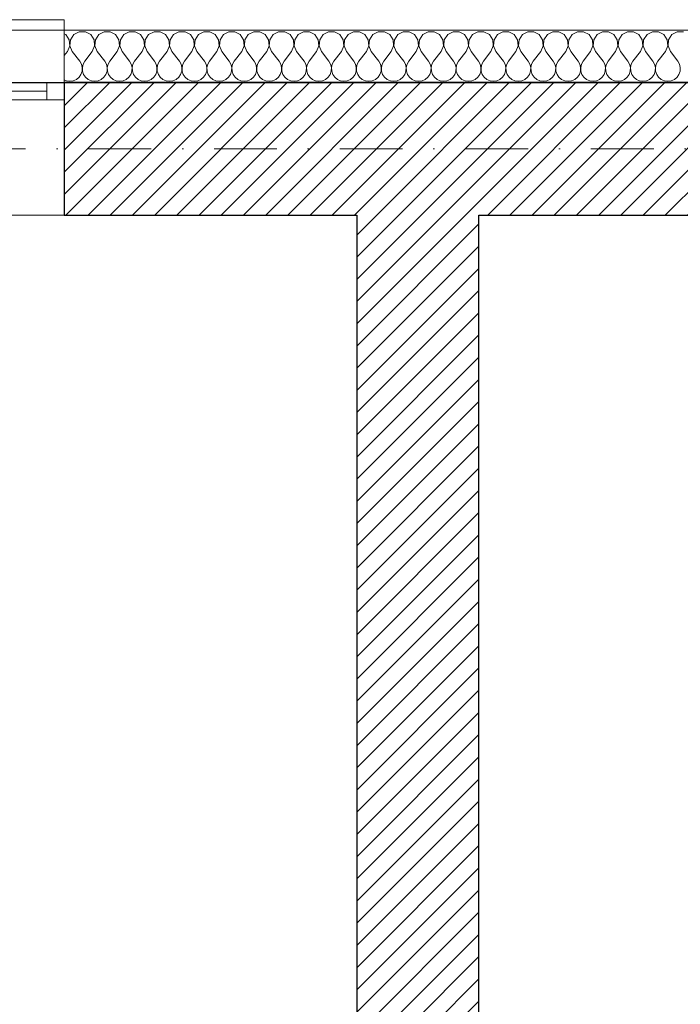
# Model space of a CAD drawing. Header units: millimetres. Extents: x 172139 to 266886, y 89525 to 138225.
# Tile 47 of 94: x 203999 to 205893, y 118883 to 121706. Entities that reach past the tile are written whole.
import ezdxf

# ---------------------------------------------------------------- set-up
doc = ezdxf.new("R2010")
doc.units = ezdxf.units.MM
doc.header["$MEASUREMENT"] = 0
doc.linetypes.add('Kropki i Kreski', pattern=[360, 180, -90, 0, -90])
for name, color, linetype in [('Konstrukcja - Siatki mod', 7, 'Continuous'), ('KR_INW', 7, 'Continuous'), ('NAPIS_SODON', 7, 'Continuous')]:
    doc.layers.add(name, color=color, linetype=linetype)
doc.layers.add('Konstrukcja - Siatki mod_Nr_pióra__48', color=7, linetype='Continuous', lineweight=15, true_color=0xa80f02)
doc.layers.add('KR_INW_Nr_pióra__102', color=7, linetype='Continuous', lineweight=5, true_color=0xcccccc)
for name, color, linetype, lineweight in [('KR_INW_Nr_pióra__101', 252, 'Continuous', 5), ('KR_INW_Nr_pióra__27', 7, 'Continuous', 25), ('KR_INW_Nr_pióra__47', 7, 'Continuous', 15), ('NAPIS_SODON_Nr_pióra__1', 7, 'Continuous', 13), ('NAPIS_SODON_Nr_pióra__121', 255, 'Continuous', 0), ('Okna ArchiCADa_Nr_pióra__1', 7, 'Continuous', 13)]:
    doc.layers.add(name, color=color, linetype=linetype, lineweight=lineweight)
pattern_1 = [(45, (0, 0), (-31.819804, 31.819804), [])]

# ---------------------------------------------------------------- blocks, each defined once
blk = doc.blocks.new('Strop_1', base_point=(179225, 121523.3))
at = {"layer": 'NAPIS_SODON_Nr_pióra__1', "linetype": 'Continuous', "flags": 128}
blk.add_lwpolyline([(179225, 121523.3), (179225.9, 107003.8), (250898.3, 107008.3), (250897.4, 121527.8)], close=True, dxfattribs=at)
blk = doc.blocks.new('Strop_2', base_point=(188316, 115154.1))
at = {"layer": 'NAPIS_SODON_Nr_pióra__121', "linetype": 'Continuous', "flags": 128}
blk.add_lwpolyline([(188316, 115154.1), (204667.3, 115154.1), (205241.5, 115154.1), (205242.2, 115154.1), (205242.2, 115394.1), (205241.5, 115154.1), (205174.5, 117823.2), (205315.4, 117824.8), (205315.4, 121145.6), (224463.2, 121145.6)], dxfattribs=at)
blk = doc.blocks.new('*X107')
at = {"layer": 'KR_INW_Nr_pióra__102', "linetype": 'Continuous'}
for p, q in [((204131.2, 121662.7), (204126.9, 121665)), ((204169.9, 121670.9), (204154.5, 121662.7)), ((204187.3, 121670.9), (204169.9, 121670.9)), ((204202.6, 121662.7), (204187.3, 121670.9)), ((204241.3, 121670.9), (204226, 121662.7)), ((204258.7, 121670.9), (204241.3, 121670.9)), ((204274, 121662.7), (204258.7, 121670.9)), ((204312.7, 121670.9), (204297.4, 121662.7)), ((204330.1, 121670.9), (204312.7, 121670.9)), ((204345.5, 121662.7), (204330.1, 121670.9)), ((204384.2, 121670.9), (204368.8, 121662.7)), ((204401.6, 121670.9), (204384.2, 121670.9)), ((204416.9, 121662.7), (204401.6, 121670.9)), ((204455.6, 121670.9), (204440.3, 121662.7)), ((204473, 121670.9), (204455.6, 121670.9)), ((204488.3, 121662.7), (204473, 121670.9)), ((204527, 121670.9), (204511.7, 121662.7)), ((204544.4, 121670.9), (204527, 121670.9)), ((204559.7, 121662.7), (204544.4, 121670.9)), ((204598.4, 121670.9), (204583.1, 121662.7)), ((204615.8, 121670.9), (204598.4, 121670.9)), ((204631.2, 121662.7), (204615.8, 121670.9)), ((204669.9, 121670.9), (204654.5, 121662.7)), ((204687.3, 121670.9), (204669.9, 121670.9)), ((204702.6, 121662.7), (204687.3, 121670.9)), ((204741.3, 121670.9), (204726, 121662.7)), ((204758.7, 121670.9), (204741.3, 121670.9)), ((204774, 121662.7), (204758.7, 121670.9)), ((204812.7, 121670.9), (204797.4, 121662.7)), ((204830.1, 121670.9), (204812.7, 121670.9)), ((204845.5, 121662.7), (204830.1, 121670.9)), ((204884.2, 121670.9), (204868.8, 121662.7)), ((204901.6, 121670.9), (204884.2, 121670.9)), ((204916.9, 121662.7), (204901.6, 121670.9)), ((204955.6, 121670.9), (204940.3, 121662.7)), ((204973, 121670.9), (204955.6, 121670.9)), ((204988.3, 121662.7), (204973, 121670.9)), ((205027, 121670.9), (205011.7, 121662.7)), ((205044.4, 121670.9), (205027, 121670.9)), ((205059.7, 121662.7), (205044.4, 121670.9)), ((205098.4, 121670.9), (205083.1, 121662.7)), ((205115.8, 121670.9), (205098.4, 121670.9)), ((205131.2, 121662.7), (205115.8, 121670.9)), ((205169.9, 121670.9), (205154.5, 121662.7)), ((205187.3, 121670.9), (205169.9, 121670.9)), ((205202.6, 121662.7), (205187.3, 121670.9)), ((205241.3, 121670.9), (205226, 121662.7)), ((205258.7, 121670.9), (205241.3, 121670.9)), ((205274, 121662.7), (205258.7, 121670.9)), ((205312.7, 121670.9), (205297.4, 121662.7)), ((205330.1, 121670.9), (205312.7, 121670.9)), ((205345.5, 121662.7), (205330.1, 121670.9)), ((205384.2, 121670.9), (205368.8, 121662.7)), ((205401.6, 121670.9), (205384.2, 121670.9)), ((205416.9, 121662.7), (205401.6, 121670.9)), ((205455.6, 121670.9), (205440.3, 121662.7)), ((205473, 121670.9), (205455.6, 121670.9)), ((205488.3, 121662.7), (205473, 121670.9)), ((205527, 121670.9), (205511.7, 121662.7)), ((205544.4, 121670.9), (205527, 121670.9)), ((205559.7, 121662.7), (205544.4, 121670.9)), ((205598.4, 121670.9), (205583.1, 121662.7)), ((205615.8, 121670.9), (205598.4, 121670.9)), ((205631.2, 121662.7), (205615.8, 121670.9)), ((205669.9, 121670.9), (205654.5, 121662.7)), ((205687.3, 121670.9), (205669.9, 121670.9)), ((205702.6, 121662.7), (205687.3, 121670.9)), ((205741.3, 121670.9), (205726, 121662.7)), ((205758.7, 121670.9), (205741.3, 121670.9)), ((205774, 121662.7), (205758.7, 121670.9)), ((205812.7, 121670.9), (205797.4, 121662.7)), ((205830.1, 121670.9), (205812.7, 121670.9)), ((205845.5, 121662.7), (205830.1, 121670.9)), ((205884.2, 121670.9), (205868.8, 121662.7)), ((205901.6, 121670.9), (205884.2, 121670.9)), ((204140.8, 121648.2), (204131.2, 121662.7)), ((204142.4, 121630.9), (204140.8, 121648.2)), ((204144.9, 121648.2), (204143.3, 121630.9)), ((204154.5, 121662.7), (204144.9, 121648.2)), ((204212.2, 121648.2), (204202.6, 121662.7)), ((204213.9, 121630.9), (204212.2, 121648.2)), ((204216.3, 121648.2), (204214.7, 121630.9)), ((204226, 121662.7), (204216.3, 121648.2)), ((204283.7, 121648.2), (204274, 121662.7)), ((204285.3, 121630.9), (204283.7, 121648.2)), ((204287.8, 121648.2), (204286.1, 121630.9)), ((204297.4, 121662.7), (204287.8, 121648.2)), ((204355.1, 121648.2), (204345.5, 121662.7)), ((204356.7, 121630.9), (204355.1, 121648.2)), ((204359.2, 121648.2), (204357.6, 121630.9)), ((204368.8, 121662.7), (204359.2, 121648.2)), ((204426.5, 121648.2), (204416.9, 121662.7)), ((204428.2, 121630.9), (204426.5, 121648.2)), ((204430.6, 121648.2), (204429, 121630.9)), ((204440.3, 121662.7), (204430.6, 121648.2)), ((204497.9, 121648.2), (204488.3, 121662.7)), ((204499.6, 121630.9), (204497.9, 121648.2)), ((204502.1, 121648.2), (204500.4, 121630.9)), ((204511.7, 121662.7), (204502.1, 121648.2)), ((204569.4, 121648.2), (204559.7, 121662.7)), ((204571, 121630.9), (204569.4, 121648.2)), ((204573.5, 121648.2), (204571.8, 121630.9)), ((204583.1, 121662.7), (204573.5, 121648.2)), ((204640.8, 121648.2), (204631.2, 121662.7)), ((204642.4, 121630.9), (204640.8, 121648.2)), ((204644.9, 121648.2), (204643.3, 121630.9)), ((204654.5, 121662.7), (204644.9, 121648.2)), ((204712.2, 121648.2), (204702.6, 121662.7)), ((204713.9, 121630.9), (204712.2, 121648.2)), ((204716.3, 121648.2), (204714.7, 121630.9)), ((204726, 121662.7), (204716.3, 121648.2)), ((204783.7, 121648.2), (204774, 121662.7)), ((204785.3, 121630.9), (204783.7, 121648.2)), ((204787.8, 121648.2), (204786.1, 121630.9)), ((204797.4, 121662.7), (204787.8, 121648.2)), ((204855.1, 121648.2), (204845.5, 121662.7)), ((204856.7, 121630.9), (204855.1, 121648.2)), ((204859.2, 121648.2), (204857.6, 121630.9)), ((204868.8, 121662.7), (204859.2, 121648.2)), ((204926.5, 121648.2), (204916.9, 121662.7)), ((204928.2, 121630.9), (204926.5, 121648.2)), ((204930.6, 121648.2), (204929, 121630.9)), ((204940.3, 121662.7), (204930.6, 121648.2)), ((204997.9, 121648.2), (204988.3, 121662.7)), ((204999.6, 121630.9), (204997.9, 121648.2)), ((205002.1, 121648.2), (205000.4, 121630.9)), ((205011.7, 121662.7), (205002.1, 121648.2)), ((205069.4, 121648.2), (205059.7, 121662.7)), ((205071, 121630.9), (205069.4, 121648.2)), ((205073.5, 121648.2), (205071.8, 121630.9)), ((205083.1, 121662.7), (205073.5, 121648.2)), ((205140.8, 121648.2), (205131.2, 121662.7)), ((205142.4, 121630.9), (205140.8, 121648.2)), ((205144.9, 121648.2), (205143.3, 121630.9)), ((205154.5, 121662.7), (205144.9, 121648.2)), ((205212.2, 121648.2), (205202.6, 121662.7)), ((205213.9, 121630.9), (205212.2, 121648.2)), ((205216.3, 121648.2), (205214.7, 121630.9)), ((205226, 121662.7), (205216.3, 121648.2)), ((205283.7, 121648.2), (205274, 121662.7)), ((205285.3, 121630.9), (205283.7, 121648.2)), ((205287.8, 121648.2), (205286.1, 121630.9)), ((205297.4, 121662.7), (205287.8, 121648.2)), ((205355.1, 121648.2), (205345.5, 121662.7)), ((205356.7, 121630.9), (205355.1, 121648.2)), ((205359.2, 121648.2), (205357.6, 121630.9)), ((205368.8, 121662.7), (205359.2, 121648.2)), ((205426.5, 121648.2), (205416.9, 121662.7)), ((205428.2, 121630.9), (205426.5, 121648.2)), ((205430.6, 121648.2), (205429, 121630.9)), ((205440.3, 121662.7), (205430.6, 121648.2)), ((205497.9, 121648.2), (205488.3, 121662.7)), ((205499.6, 121630.9), (205497.9, 121648.2)), ((205502.1, 121648.2), (205500.4, 121630.9)), ((205511.7, 121662.7), (205502.1, 121648.2)), ((205569.4, 121648.2), (205559.7, 121662.7)), ((205571, 121630.9), (205569.4, 121648.2)), ((205573.5, 121648.2), (205571.8, 121630.9)), ((205583.1, 121662.7), (205573.5, 121648.2)), ((205640.8, 121648.2), (205631.2, 121662.7)), ((205642.4, 121630.9), (205640.8, 121648.2)), ((205644.9, 121648.2), (205643.3, 121630.9)), ((205654.5, 121662.7), (205644.9, 121648.2)), ((205712.2, 121648.2), (205702.6, 121662.7)), ((205713.9, 121630.9), (205712.2, 121648.2)), ((205716.3, 121648.2), (205714.7, 121630.9)), ((205726, 121662.7), (205716.3, 121648.2)), ((205783.7, 121648.2), (205774, 121662.7)), ((205785.3, 121630.9), (205783.7, 121648.2)), ((205787.8, 121648.2), (205786.1, 121630.9)), ((205797.4, 121662.7), (205787.8, 121648.2)), ((205855.1, 121648.2), (205845.5, 121662.7)), ((205856.7, 121630.9), (205855.1, 121648.2)), ((205859.2, 121648.2), (205857.6, 121630.9)), ((205868.8, 121662.7), (205859.2, 121648.2)), ((204135.7, 121614.9), (204126.9, 121603.2)), ((204135.7, 121614.9), (204142.4, 121630.9)), ((204143.3, 121630.9), (204150, 121614.9)), ((204150, 121614.9), (204171.4, 121586.3)), ((204207.1, 121614.9), (204185.7, 121586.3)), ((204207.1, 121614.9), (204213.9, 121630.9)), ((204214.7, 121630.9), (204221.4, 121614.9)), ((204221.4, 121614.9), (204242.9, 121586.3)), ((204278.6, 121614.9), (204257.1, 121586.3)), ((204278.6, 121614.9), (204285.3, 121630.9)), ((204286.1, 121630.9), (204292.9, 121614.9)), ((204292.9, 121614.9), (204314.3, 121586.3)), ((204350, 121614.9), (204328.6, 121586.3)), ((204350, 121614.9), (204356.7, 121630.9)), ((204357.6, 121630.9), (204364.3, 121614.9)), ((204364.3, 121614.9), (204385.7, 121586.3)), ((204421.4, 121614.9), (204400, 121586.3)), ((204421.4, 121614.9), (204428.2, 121630.9)), ((204429, 121630.9), (204435.7, 121614.9)), ((204435.7, 121614.9), (204457.1, 121586.3)), ((204492.9, 121614.9), (204471.4, 121586.3)), ((204492.9, 121614.9), (204499.6, 121630.9)), ((204500.4, 121630.9), (204507.1, 121614.9)), ((204507.1, 121614.9), (204528.6, 121586.3)), ((204564.3, 121614.9), (204542.9, 121586.3)), ((204564.3, 121614.9), (204571, 121630.9)), ((204571.8, 121630.9), (204578.6, 121614.9)), ((204578.6, 121614.9), (204600, 121586.3)), ((204635.7, 121614.9), (204614.3, 121586.3)), ((204635.7, 121614.9), (204642.4, 121630.9)), ((204643.3, 121630.9), (204650, 121614.9)), ((204650, 121614.9), (204671.4, 121586.3)), ((204707.1, 121614.9), (204685.7, 121586.3)), ((204707.1, 121614.9), (204713.9, 121630.9)), ((204714.7, 121630.9), (204721.4, 121614.9)), ((204721.4, 121614.9), (204742.9, 121586.3)), ((204778.6, 121614.9), (204757.1, 121586.3)), ((204778.6, 121614.9), (204785.3, 121630.9)), ((204786.1, 121630.9), (204792.9, 121614.9)), ((204792.9, 121614.9), (204814.3, 121586.3)), ((204850, 121614.9), (204828.6, 121586.3)), ((204850, 121614.9), (204856.7, 121630.9)), ((204857.6, 121630.9), (204864.3, 121614.9)), ((204864.3, 121614.9), (204885.7, 121586.3)), ((204921.4, 121614.9), (204900, 121586.3)), ((204921.4, 121614.9), (204928.2, 121630.9)), ((204929, 121630.9), (204935.7, 121614.9)), ((204935.7, 121614.9), (204957.1, 121586.3)), ((204992.9, 121614.9), (204971.4, 121586.3)), ((204992.9, 121614.9), (204999.6, 121630.9)), ((205000.4, 121630.9), (205007.1, 121614.9)), ((205007.1, 121614.9), (205028.6, 121586.3)), ((205064.3, 121614.9), (205042.9, 121586.3)), ((205064.3, 121614.9), (205071, 121630.9)), ((205071.8, 121630.9), (205078.6, 121614.9)), ((205078.6, 121614.9), (205100, 121586.3)), ((205135.7, 121614.9), (205114.3, 121586.3)), ((205135.7, 121614.9), (205142.4, 121630.9)), ((205143.3, 121630.9), (205150, 121614.9)), ((205150, 121614.9), (205171.4, 121586.3)), ((205207.1, 121614.9), (205185.7, 121586.3)), ((205207.1, 121614.9), (205213.9, 121630.9)), ((205214.7, 121630.9), (205221.4, 121614.9)), ((205221.4, 121614.9), (205242.9, 121586.3)), ((205278.6, 121614.9), (205257.1, 121586.3)), ((205278.6, 121614.9), (205285.3, 121630.9)), ((205286.1, 121630.9), (205292.9, 121614.9)), ((205292.9, 121614.9), (205314.3, 121586.3)), ((205350, 121614.9), (205328.6, 121586.3)), ((205350, 121614.9), (205356.7, 121630.9)), ((205357.6, 121630.9), (205364.3, 121614.9)), ((205364.3, 121614.9), (205385.7, 121586.3)), ((205421.4, 121614.9), (205400, 121586.3)), ((205421.4, 121614.9), (205428.2, 121630.9)), ((205429, 121630.9), (205435.7, 121614.9)), ((205435.7, 121614.9), (205457.1, 121586.3)), ((205492.9, 121614.9), (205471.4, 121586.3)), ((205492.9, 121614.9), (205499.6, 121630.9)), ((205500.4, 121630.9), (205507.1, 121614.9)), ((205507.1, 121614.9), (205528.6, 121586.3)), ((205564.3, 121614.9), (205542.9, 121586.3)), ((205564.3, 121614.9), (205571, 121630.9)), ((205571.8, 121630.9), (205578.6, 121614.9)), ((205578.6, 121614.9), (205600, 121586.3)), ((205635.7, 121614.9), (205614.3, 121586.3)), ((205635.7, 121614.9), (205642.4, 121630.9)), ((205643.3, 121630.9), (205650, 121614.9)), ((205650, 121614.9), (205671.4, 121586.3)), ((205707.1, 121614.9), (205685.7, 121586.3)), ((205707.1, 121614.9), (205713.9, 121630.9)), ((205714.7, 121630.9), (205721.4, 121614.9)), ((205721.4, 121614.9), (205742.9, 121586.3)), ((205778.6, 121614.9), (205757.1, 121586.3)), ((205778.6, 121614.9), (205785.3, 121630.9)), ((205786.1, 121630.9), (205792.9, 121614.9)), ((205792.9, 121614.9), (205814.3, 121586.3)), ((205850, 121614.9), (205828.6, 121586.3)), ((205850, 121614.9), (205856.7, 121630.9)), ((205857.6, 121630.9), (205864.3, 121614.9)), ((205864.3, 121614.9), (205885.7, 121586.3)), ((204176.2, 121577.7), (204171.4, 121586.3)), ((204185.7, 121586.3), (204180.9, 121577.7)), ((204247.6, 121577.7), (204242.9, 121586.3)), ((204257.1, 121586.3), (204252.4, 121577.7)), ((204319.1, 121577.7), (204314.3, 121586.3)), ((204328.6, 121586.3), (204323.8, 121577.7)), ((204390.5, 121577.7), (204385.7, 121586.3)), ((204400, 121586.3), (204395.2, 121577.7)), ((204461.9, 121577.7), (204457.1, 121586.3)), ((204471.4, 121586.3), (204466.7, 121577.7)), ((204533.3, 121577.7), (204528.6, 121586.3)), ((204542.9, 121586.3), (204538.1, 121577.7)), ((204604.8, 121577.7), (204600, 121586.3)), ((204614.3, 121586.3), (204609.5, 121577.7)), ((204676.2, 121577.7), (204671.4, 121586.3)), ((204685.7, 121586.3), (204680.9, 121577.7)), ((204747.6, 121577.7), (204742.9, 121586.3)), ((204757.1, 121586.3), (204752.4, 121577.7)), ((204819.1, 121577.7), (204814.3, 121586.3)), ((204828.6, 121586.3), (204823.8, 121577.7)), ((204890.5, 121577.7), (204885.7, 121586.3)), ((204900, 121586.3), (204895.2, 121577.7)), ((204961.9, 121577.7), (204957.1, 121586.3)), ((204971.4, 121586.3), (204966.7, 121577.7)), ((205033.3, 121577.7), (205028.6, 121586.3)), ((205042.9, 121586.3), (205038.1, 121577.7)), ((205104.8, 121577.7), (205100, 121586.3)), ((205114.3, 121586.3), (205109.5, 121577.7)), ((205176.2, 121577.7), (205171.4, 121586.3)), ((205185.7, 121586.3), (205180.9, 121577.7)), ((205247.6, 121577.7), (205242.9, 121586.3)), ((205257.1, 121586.3), (205252.4, 121577.7)), ((205319.1, 121577.7), (205314.3, 121586.3)), ((205328.6, 121586.3), (205323.8, 121577.7)), ((205390.5, 121577.7), (205385.7, 121586.3)), ((205400, 121586.3), (205395.2, 121577.7)), ((205461.9, 121577.7), (205457.1, 121586.3)), ((205471.4, 121586.3), (205466.7, 121577.7)), ((205533.3, 121577.7), (205528.6, 121586.3)), ((205542.9, 121586.3), (205538.1, 121577.7)), ((205604.8, 121577.7), (205600, 121586.3)), ((205614.3, 121586.3), (205609.5, 121577.7)), ((205676.2, 121577.7), (205671.4, 121586.3)), ((205685.7, 121586.3), (205680.9, 121577.7)), ((205747.6, 121577.7), (205742.9, 121586.3)), ((205757.1, 121586.3), (205752.4, 121577.7)), ((205819.1, 121577.7), (205814.3, 121586.3)), ((205828.6, 121586.3), (205823.8, 121577.7)), ((205890.5, 121577.7), (205885.7, 121586.3)), ((204174.8, 121548.9), (204177.9, 121558.2)), ((204178.4, 121568.1), (204176.2, 121577.7)), ((204177.9, 121558.2), (204178.4, 121568.1)), ((204180.9, 121577.7), (204178.7, 121568.1)), ((204178.7, 121568.1), (204179.2, 121558.2)), ((204179.2, 121558.2), (204182.3, 121548.9)), ((204246.2, 121548.9), (204249.4, 121558.2)), ((204249.9, 121568.1), (204247.6, 121577.7)), ((204249.4, 121558.2), (204249.9, 121568.1)), ((204252.4, 121577.7), (204250.1, 121568.1)), ((204250.1, 121568.1), (204250.6, 121558.2)), ((204250.6, 121558.2), (204253.8, 121548.9)), ((204317.7, 121548.9), (204320.8, 121558.2)), ((204321.3, 121568.1), (204319.1, 121577.7)), ((204320.8, 121558.2), (204321.3, 121568.1)), ((204323.8, 121577.7), (204321.6, 121568.1)), ((204321.6, 121568.1), (204322.1, 121558.2)), ((204322.1, 121558.2), (204325.2, 121548.9)), ((204389.1, 121548.9), (204392.2, 121558.2)), ((204392.7, 121568.1), (204390.5, 121577.7)), ((204392.2, 121558.2), (204392.7, 121568.1)), ((204395.2, 121577.7), (204393, 121568.1)), ((204393, 121568.1), (204393.5, 121558.2)), ((204393.5, 121558.2), (204396.6, 121548.9)), ((204460.5, 121548.9), (204463.7, 121558.2)), ((204464.1, 121568.1), (204461.9, 121577.7)), ((204463.7, 121558.2), (204464.1, 121568.1)), ((204466.7, 121577.7), (204464.4, 121568.1)), ((204464.4, 121568.1), (204464.9, 121558.2)), ((204464.9, 121558.2), (204468.1, 121548.9)), ((204531.9, 121548.9), (204535.1, 121558.2)), ((204535.6, 121568.1), (204533.3, 121577.7)), ((204535.1, 121558.2), (204535.6, 121568.1)), ((204538.1, 121577.7), (204535.9, 121568.1)), ((204535.9, 121568.1), (204536.3, 121558.2)), ((204536.3, 121558.2), (204539.5, 121548.9)), ((204603.4, 121548.9), (204606.5, 121558.2)), ((204607, 121568.1), (204604.8, 121577.7)), ((204606.5, 121558.2), (204607, 121568.1)), ((204609.5, 121577.7), (204607.3, 121568.1)), ((204607.3, 121568.1), (204607.8, 121558.2)), ((204607.8, 121558.2), (204610.9, 121548.9)), ((204674.8, 121548.9), (204677.9, 121558.2)), ((204678.4, 121568.1), (204676.2, 121577.7)), ((204677.9, 121558.2), (204678.4, 121568.1)), ((204680.9, 121577.7), (204678.7, 121568.1)), ((204678.7, 121568.1), (204679.2, 121558.2)), ((204679.2, 121558.2), (204682.3, 121548.9)), ((204746.2, 121548.9), (204749.4, 121558.2)), ((204749.9, 121568.1), (204747.6, 121577.7)), ((204749.4, 121558.2), (204749.9, 121568.1)), ((204752.4, 121577.7), (204750.1, 121568.1)), ((204750.1, 121568.1), (204750.6, 121558.2)), ((204750.6, 121558.2), (204753.8, 121548.9)), ((204817.7, 121548.9), (204820.8, 121558.2)), ((204821.3, 121568.1), (204819.1, 121577.7)), ((204820.8, 121558.2), (204821.3, 121568.1)), ((204823.8, 121577.7), (204821.6, 121568.1)), ((204821.6, 121568.1), (204822.1, 121558.2)), ((204822.1, 121558.2), (204825.2, 121548.9)), ((204889.1, 121548.9), (204892.2, 121558.2)), ((204892.7, 121568.1), (204890.5, 121577.7)), ((204892.2, 121558.2), (204892.7, 121568.1)), ((204895.2, 121577.7), (204893, 121568.1)), ((204893, 121568.1), (204893.5, 121558.2)), ((204893.5, 121558.2), (204896.6, 121548.9)), ((204960.5, 121548.9), (204963.7, 121558.2)), ((204964.1, 121568.1), (204961.9, 121577.7)), ((204963.7, 121558.2), (204964.1, 121568.1)), ((204966.7, 121577.7), (204964.4, 121568.1)), ((204964.4, 121568.1), (204964.9, 121558.2)), ((204964.9, 121558.2), (204968.1, 121548.9)), ((205031.9, 121548.9), (205035.1, 121558.2)), ((205035.6, 121568.1), (205033.3, 121577.7)), ((205035.1, 121558.2), (205035.6, 121568.1)), ((205038.1, 121577.7), (205035.9, 121568.1)), ((205035.9, 121568.1), (205036.3, 121558.2)), ((205036.3, 121558.2), (205039.5, 121548.9)), ((205103.4, 121548.9), (205106.5, 121558.2)), ((205107, 121568.1), (205104.8, 121577.7)), ((205106.5, 121558.2), (205107, 121568.1)), ((205109.5, 121577.7), (205107.3, 121568.1)), ((205107.3, 121568.1), (205107.8, 121558.2)), ((205107.8, 121558.2), (205110.9, 121548.9)), ((205174.8, 121548.9), (205177.9, 121558.2)), ((205178.4, 121568.1), (205176.2, 121577.7)), ((205177.9, 121558.2), (205178.4, 121568.1)), ((205180.9, 121577.7), (205178.7, 121568.1)), ((205178.7, 121568.1), (205179.2, 121558.2)), ((205179.2, 121558.2), (205182.3, 121548.9)), ((205246.2, 121548.9), (205249.4, 121558.2)), ((205249.9, 121568.1), (205247.6, 121577.7)), ((205249.4, 121558.2), (205249.9, 121568.1)), ((205252.4, 121577.7), (205250.1, 121568.1)), ((205250.1, 121568.1), (205250.6, 121558.2)), ((205250.6, 121558.2), (205253.8, 121548.9)), ((205317.7, 121548.9), (205320.8, 121558.2)), ((205321.3, 121568.1), (205319.1, 121577.7)), ((205320.8, 121558.2), (205321.3, 121568.1)), ((205323.8, 121577.7), (205321.6, 121568.1)), ((205321.6, 121568.1), (205322.1, 121558.2)), ((205322.1, 121558.2), (205325.2, 121548.9)), ((205389.1, 121548.9), (205392.2, 121558.2)), ((205392.7, 121568.1), (205390.5, 121577.7)), ((205392.2, 121558.2), (205392.7, 121568.1)), ((205395.2, 121577.7), (205393, 121568.1)), ((205393, 121568.1), (205393.5, 121558.2)), ((205393.5, 121558.2), (205396.6, 121548.9)), ((205460.5, 121548.9), (205463.7, 121558.2)), ((205464.1, 121568.1), (205461.9, 121577.7)), ((205463.7, 121558.2), (205464.1, 121568.1)), ((205466.7, 121577.7), (205464.4, 121568.1)), ((205464.4, 121568.1), (205464.9, 121558.2)), ((205464.9, 121558.2), (205468.1, 121548.9)), ((205531.9, 121548.9), (205535.1, 121558.2)), ((205535.6, 121568.1), (205533.3, 121577.7)), ((205535.1, 121558.2), (205535.6, 121568.1)), ((205538.1, 121577.7), (205535.9, 121568.1)), ((205535.9, 121568.1), (205536.3, 121558.2)), ((205536.3, 121558.2), (205539.5, 121548.9)), ((205603.4, 121548.9), (205606.5, 121558.2)), ((205607, 121568.1), (205604.8, 121577.7)), ((205606.5, 121558.2), (205607, 121568.1)), ((205609.5, 121577.7), (205607.3, 121568.1)), ((205607.3, 121568.1), (205607.8, 121558.2)), ((205607.8, 121558.2), (205610.9, 121548.9)), ((205674.8, 121548.9), (205677.9, 121558.2)), ((205678.4, 121568.1), (205676.2, 121577.7)), ((205677.9, 121558.2), (205678.4, 121568.1)), ((205680.9, 121577.7), (205678.7, 121568.1)), ((205678.7, 121568.1), (205679.2, 121558.2)), ((205679.2, 121558.2), (205682.3, 121548.9)), ((205746.2, 121548.9), (205749.4, 121558.2)), ((205749.9, 121568.1), (205747.6, 121577.7)), ((205749.4, 121558.2), (205749.9, 121568.1)), ((205752.4, 121577.7), (205750.1, 121568.1)), ((205750.1, 121568.1), (205750.6, 121558.2)), ((205750.6, 121558.2), (205753.8, 121548.9)), ((205817.7, 121548.9), (205820.8, 121558.2)), ((205821.3, 121568.1), (205819.1, 121577.7)), ((205820.8, 121558.2), (205821.3, 121568.1)), ((205823.8, 121577.7), (205821.6, 121568.1)), ((205821.6, 121568.1), (205822.1, 121558.2)), ((205822.1, 121558.2), (205825.2, 121548.9)), ((205889.1, 121548.9), (205892.2, 121558.2)), ((205892.7, 121568.1), (205890.5, 121577.7)), ((205892.2, 121558.2), (205892.7, 121568.1)), ((204126.9, 121533.2), (204133.1, 121530.5)), ((204133.1, 121530.5), (204142.9, 121529.2)), ((204142.9, 121529.2), (204152.6, 121530.5)), ((204152.6, 121530.5), (204161.6, 121534.5)), ((204161.6, 121534.5), (204169.2, 121540.8)), ((204169.2, 121540.8), (204174.8, 121548.9)), ((204182.3, 121548.9), (204187.9, 121540.8)), ((204187.9, 121540.8), (204195.5, 121534.5)), ((204195.5, 121534.5), (204204.5, 121530.5)), ((204204.5, 121530.5), (204214.3, 121529.2)), ((204214.3, 121529.2), (204224, 121530.5)), ((204224, 121530.5), (204233.1, 121534.5)), ((204233.1, 121534.5), (204240.6, 121540.8)), ((204240.6, 121540.8), (204246.2, 121548.9)), ((204253.8, 121548.9), (204259.4, 121540.8)), ((204259.4, 121540.8), (204266.9, 121534.5)), ((204266.9, 121534.5), (204276, 121530.5)), ((204276, 121530.5), (204285.7, 121529.2)), ((204285.7, 121529.2), (204295.5, 121530.5)), ((204295.5, 121530.5), (204304.5, 121534.5)), ((204304.5, 121534.5), (204312.1, 121540.8)), ((204312.1, 121540.8), (204317.7, 121548.9)), ((204325.2, 121548.9), (204330.8, 121540.8)), ((204330.8, 121540.8), (204338.4, 121534.5)), ((204338.4, 121534.5), (204347.4, 121530.5)), ((204347.4, 121530.5), (204357.1, 121529.2)), ((204357.1, 121529.2), (204366.9, 121530.5)), ((204366.9, 121530.5), (204375.9, 121534.5)), ((204375.9, 121534.5), (204383.5, 121540.8)), ((204383.5, 121540.8), (204389.1, 121548.9)), ((204396.6, 121548.9), (204402.2, 121540.8)), ((204402.2, 121540.8), (204409.8, 121534.5)), ((204409.8, 121534.5), (204418.8, 121530.5)), ((204418.8, 121530.5), (204428.6, 121529.2)), ((204428.6, 121529.2), (204438.3, 121530.5)), ((204438.3, 121530.5), (204447.3, 121534.5)), ((204447.3, 121534.5), (204454.9, 121540.8)), ((204454.9, 121540.8), (204460.5, 121548.9)), ((204468.1, 121548.9), (204473.6, 121540.8)), ((204473.6, 121540.8), (204481.2, 121534.5)), ((204481.2, 121534.5), (204490.2, 121530.5)), ((204490.2, 121530.5), (204500, 121529.2)), ((204500, 121529.2), (204509.8, 121530.5)), ((204509.8, 121530.5), (204518.8, 121534.5)), ((204518.8, 121534.5), (204526.4, 121540.8)), ((204526.4, 121540.8), (204531.9, 121548.9)), ((204539.5, 121548.9), (204545.1, 121540.8)), ((204545.1, 121540.8), (204552.7, 121534.5)), ((204552.7, 121534.5), (204561.7, 121530.5)), ((204561.7, 121530.5), (204571.4, 121529.2)), ((204571.4, 121529.2), (204581.2, 121530.5)), ((204581.2, 121530.5), (204590.2, 121534.5)), ((204590.2, 121534.5), (204597.8, 121540.8)), ((204597.8, 121540.8), (204603.4, 121548.9)), ((204610.9, 121548.9), (204616.5, 121540.8)), ((204616.5, 121540.8), (204624.1, 121534.5)), ((204624.1, 121534.5), (204633.1, 121530.5)), ((204633.1, 121530.5), (204642.9, 121529.2)), ((204642.9, 121529.2), (204652.6, 121530.5)), ((204652.6, 121530.5), (204661.6, 121534.5)), ((204661.6, 121534.5), (204669.2, 121540.8)), ((204669.2, 121540.8), (204674.8, 121548.9)), ((204682.3, 121548.9), (204687.9, 121540.8)), ((204687.9, 121540.8), (204695.5, 121534.5)), ((204695.5, 121534.5), (204704.5, 121530.5)), ((204704.5, 121530.5), (204714.3, 121529.2)), ((204714.3, 121529.2), (204724, 121530.5)), ((204724, 121530.5), (204733.1, 121534.5)), ((204733.1, 121534.5), (204740.6, 121540.8)), ((204740.6, 121540.8), (204746.2, 121548.9)), ((204753.8, 121548.9), (204759.4, 121540.8)), ((204759.4, 121540.8), (204766.9, 121534.5)), ((204766.9, 121534.5), (204776, 121530.5)), ((204776, 121530.5), (204785.7, 121529.2)), ((204785.7, 121529.2), (204795.5, 121530.5)), ((204795.5, 121530.5), (204804.5, 121534.5)), ((204804.5, 121534.5), (204812.1, 121540.8)), ((204812.1, 121540.8), (204817.7, 121548.9)), ((204825.2, 121548.9), (204830.8, 121540.8)), ((204830.8, 121540.8), (204838.4, 121534.5)), ((204838.4, 121534.5), (204847.4, 121530.5)), ((204847.4, 121530.5), (204857.1, 121529.2)), ((204857.1, 121529.2), (204866.9, 121530.5)), ((204866.9, 121530.5), (204875.9, 121534.5)), ((204875.9, 121534.5), (204883.5, 121540.8)), ((204883.5, 121540.8), (204889.1, 121548.9)), ((204896.6, 121548.9), (204902.2, 121540.8)), ((204902.2, 121540.8), (204909.8, 121534.5)), ((204909.8, 121534.5), (204918.8, 121530.5)), ((204918.8, 121530.5), (204928.6, 121529.2)), ((204928.6, 121529.2), (204938.3, 121530.5)), ((204938.3, 121530.5), (204947.3, 121534.5)), ((204947.3, 121534.5), (204954.9, 121540.8)), ((204954.9, 121540.8), (204960.5, 121548.9)), ((204968.1, 121548.9), (204973.6, 121540.8)), ((204973.6, 121540.8), (204981.2, 121534.5)), ((204981.2, 121534.5), (204990.2, 121530.5)), ((204990.2, 121530.5), (205000, 121529.2)), ((205000, 121529.2), (205009.8, 121530.5)), ((205009.8, 121530.5), (205018.8, 121534.5)), ((205018.8, 121534.5), (205026.4, 121540.8)), ((205026.4, 121540.8), (205031.9, 121548.9)), ((205039.5, 121548.9), (205045.1, 121540.8)), ((205045.1, 121540.8), (205052.7, 121534.5)), ((205052.7, 121534.5), (205061.7, 121530.5)), ((205061.7, 121530.5), (205071.4, 121529.2)), ((205071.4, 121529.2), (205081.2, 121530.5)), ((205081.2, 121530.5), (205090.2, 121534.5)), ((205090.2, 121534.5), (205097.8, 121540.8)), ((205097.8, 121540.8), (205103.4, 121548.9)), ((205110.9, 121548.9), (205116.5, 121540.8)), ((205116.5, 121540.8), (205124.1, 121534.5)), ((205124.1, 121534.5), (205133.1, 121530.5)), ((205133.1, 121530.5), (205142.9, 121529.2)), ((205142.9, 121529.2), (205152.6, 121530.5)), ((205152.6, 121530.5), (205161.6, 121534.5)), ((205161.6, 121534.5), (205169.2, 121540.8)), ((205169.2, 121540.8), (205174.8, 121548.9)), ((205182.3, 121548.9), (205187.9, 121540.8)), ((205187.9, 121540.8), (205195.5, 121534.5)), ((205195.5, 121534.5), (205204.5, 121530.5)), ((205204.5, 121530.5), (205214.3, 121529.2)), ((205214.3, 121529.2), (205224, 121530.5)), ((205224, 121530.5), (205233.1, 121534.5)), ((205233.1, 121534.5), (205240.6, 121540.8)), ((205240.6, 121540.8), (205246.2, 121548.9)), ((205253.8, 121548.9), (205259.4, 121540.8)), ((205259.4, 121540.8), (205266.9, 121534.5)), ((205266.9, 121534.5), (205276, 121530.5)), ((205276, 121530.5), (205285.7, 121529.2)), ((205285.7, 121529.2), (205295.5, 121530.5)), ((205295.5, 121530.5), (205304.5, 121534.5)), ((205304.5, 121534.5), (205312.1, 121540.8)), ((205312.1, 121540.8), (205317.7, 121548.9)), ((205325.2, 121548.9), (205330.8, 121540.8)), ((205330.8, 121540.8), (205338.4, 121534.5)), ((205338.4, 121534.5), (205347.4, 121530.5)), ((205347.4, 121530.5), (205357.1, 121529.2)), ((205357.1, 121529.2), (205366.9, 121530.5)), ((205366.9, 121530.5), (205375.9, 121534.5)), ((205375.9, 121534.5), (205383.5, 121540.8)), ((205383.5, 121540.8), (205389.1, 121548.9)), ((205396.6, 121548.9), (205402.2, 121540.8)), ((205402.2, 121540.8), (205409.8, 121534.5)), ((205409.8, 121534.5), (205418.8, 121530.5)), ((205418.8, 121530.5), (205428.6, 121529.2)), ((205428.6, 121529.2), (205438.3, 121530.5)), ((205438.3, 121530.5), (205447.3, 121534.5)), ((205447.3, 121534.5), (205454.9, 121540.8)), ((205454.9, 121540.8), (205460.5, 121548.9)), ((205468.1, 121548.9), (205473.6, 121540.8)), ((205473.6, 121540.8), (205481.2, 121534.5)), ((205481.2, 121534.5), (205490.2, 121530.5)), ((205490.2, 121530.5), (205500, 121529.2)), ((205500, 121529.2), (205509.8, 121530.5)), ((205509.8, 121530.5), (205518.8, 121534.5)), ((205518.8, 121534.5), (205526.4, 121540.8)), ((205526.4, 121540.8), (205531.9, 121548.9)), ((205539.5, 121548.9), (205545.1, 121540.8)), ((205545.1, 121540.8), (205552.7, 121534.5)), ((205552.7, 121534.5), (205561.7, 121530.5)), ((205561.7, 121530.5), (205571.4, 121529.2)), ((205571.4, 121529.2), (205581.2, 121530.5)), ((205581.2, 121530.5), (205590.2, 121534.5)), ((205590.2, 121534.5), (205597.8, 121540.8)), ((205597.8, 121540.8), (205603.4, 121548.9)), ((205610.9, 121548.9), (205616.5, 121540.8)), ((205616.5, 121540.8), (205624.1, 121534.5)), ((205624.1, 121534.5), (205633.1, 121530.5)), ((205633.1, 121530.5), (205642.9, 121529.2)), ((205642.9, 121529.2), (205652.6, 121530.5)), ((205652.6, 121530.5), (205661.6, 121534.5)), ((205661.6, 121534.5), (205669.2, 121540.8)), ((205669.2, 121540.8), (205674.8, 121548.9)), ((205682.3, 121548.9), (205687.9, 121540.8)), ((205687.9, 121540.8), (205695.5, 121534.5)), ((205695.5, 121534.5), (205704.5, 121530.5)), ((205704.5, 121530.5), (205714.3, 121529.2)), ((205714.3, 121529.2), (205724, 121530.5)), ((205724, 121530.5), (205733.1, 121534.5)), ((205733.1, 121534.5), (205740.6, 121540.8)), ((205740.6, 121540.8), (205746.2, 121548.9)), ((205753.8, 121548.9), (205759.4, 121540.8)), ((205759.4, 121540.8), (205766.9, 121534.5)), ((205766.9, 121534.5), (205776, 121530.5)), ((205776, 121530.5), (205785.7, 121529.2)), ((205785.7, 121529.2), (205795.5, 121530.5)), ((205795.5, 121530.5), (205804.5, 121534.5)), ((205804.5, 121534.5), (205812.1, 121540.8)), ((205812.1, 121540.8), (205817.7, 121548.9)), ((205825.2, 121548.9), (205830.8, 121540.8)), ((205830.8, 121540.8), (205838.4, 121534.5)), ((205838.4, 121534.5), (205847.4, 121530.5)), ((205847.4, 121530.5), (205857.1, 121529.2)), ((205857.1, 121529.2), (205866.9, 121530.5)), ((205866.9, 121530.5), (205875.9, 121534.5)), ((205875.9, 121534.5), (205883.5, 121540.8)), ((205883.5, 121540.8), (205889.1, 121548.9))]:
    blk.add_line(p, q, dxfattribs=at)
blk = doc.blocks.new('Okno podwójne 19')
at = {"layer": 'Okna ArchiCADa_Nr_pióra__1', "linetype": 'Continuous'}
for p, q in [((-575, 330), (575, 330)), ((-575, 0), (-525, 0)), ((-575, -50), (-575, 0)), ((-525, 0), (-525, -50)), ((-525, 0), (-50, 0)), ((-50, -50), (-50, 0)), ((-50, 0), (0, 0)), ((0, 0), (50, 0)), ((50, 0), (50, -50)), ((50, 0), (525, 0)), ((525, -50), (525, 0)), ((525, 0), (575, 0)), ((575, -50), (575, 0)), ((-525, -25), (-50, -25)), ((50, -25), (525, -25)), ((-525, -50), (-575, -50)), ((-50, -50), (-525, -50)), ((0, -50), (-50, -50)), ((50, -50), (0, -50)), ((525, -50), (50, -50)), ((575, -50), (525, -50)), ((-575, -200), (575, -200)), ((-575, -200), (-575, -230)), ((575, -230), (575, -200)), ((-575, -230), (575, -230))]:
    blk.add_line(p, q, dxfattribs=at)
blk = doc.blocks.new('Ściana_1', base_point=(179075.1, 121675.6))
at = {"layer": 'KR_INW_Nr_pióra__101', "linetype": 'Continuous'}
h = blk.add_hatch(dxfattribs=at)
h.set_pattern_fill('Cegła_licówka', color=256, style=0, pattern_type=2)
h.set_pattern_definition(pattern_1)
h.paths.add_polyline_path([(209269.6, 121525.6), (204126.9, 121525.6), (204126.9, 121475.6), (204126.9, 121145.6), (209269.6, 121145.6), (209269.6, 121375.6), (209269.6, 121425.6)])
at = {"layer": 'KR_INW_Nr_pióra__27', "linetype": 'Continuous'}
for p, q in [((209269.6, 121525.6), (204126.9, 121525.6)), ((204126.9, 121525.6), (204126.9, 121475.6)), ((204126.9, 121475.6), (204126.9, 121145.6))]:
    blk.add_line(p, q, dxfattribs=at)
at = {"layer": 'KR_INW_Nr_pióra__27', "linetype": 'Continuous', "flags": 128}
for points in [[(204126.9, 121145.6), (204965.4, 121145.6)], [(205315.4, 121145.6), (207609, 121145.6)]]:
    blk.add_lwpolyline(points, dxfattribs=at)
at = {"layer": 'KR_INW_Nr_pióra__47', "linetype": 'Continuous'}
blk.add_line((204126.9, 121675.6), (204126.9, 121525.6), dxfattribs=at)
at = {"layer": 'KR_INW_Nr_pióra__47', "linetype": 'Continuous', "flags": 128}
blk.add_lwpolyline([(209269.6, 121675.6), (204126.9, 121675.6)], dxfattribs=at)
at = {"layer": 'KR_INW'}
blk.add_blockref('*X107', (0, 0), dxfattribs=at)
at = {"layer": 'Okna ArchiCADa_Nr_pióra__1', "linetype": 'Continuous', "xscale": -1, "zscale": 1000, "rotation": 180}
blk.add_blockref('Okno podwójne 19', (203551.9, 121475.6), dxfattribs=at)
blk = doc.blocks.new('Ściana_42', base_point=(205315.4, 117824.8))
at = {"layer": 'KR_INW_Nr_pióra__101', "linetype": 'Continuous'}
h = blk.add_hatch(dxfattribs=at)
h.set_pattern_fill('Cegła_licówka', color=256, style=0, pattern_type=2)
h.set_pattern_definition(pattern_1)
h.paths.add_polyline_path([(205315.4, 117959.8), (205315.4, 121145.6), (204965.4, 121145.6), (204965.4, 117955.8)])
at = {"layer": 'KR_INW_Nr_pióra__27', "linetype": 'Continuous', "flags": 128}
for points in [[(204965.4, 121145.6), (204965.4, 117967.4)], [(205315.4, 118307.1), (205315.4, 121145.6)]]:
    blk.add_lwpolyline(points, dxfattribs=at)
blk = doc.blocks.new('Standardowy znacznik siatki_10')
at = {"layer": 'Konstrukcja - Siatki mod_Nr_pióra__48', "linetype": 'Kropki i Kreski'}
blk.add_line((1000, 0), (72912, 0), dxfattribs=at)

msp = doc.modelspace()

# ---------------------------------------------------------------- block references
at = {"layer": 'Konstrukcja - Siatki mod', "color": 8, "linetype": 'Continuous', "lineweight": 13, "zscale": 1000}
msp.add_blockref('Standardowy znacznik siatki_10', (177989.3, 121335.6), dxfattribs=at)
at = {"layer": 'KR_INW'}
for name, p in [('Ściana_1', (179075.1, 121675.6)), ('Ściana_42', (205315.4, 117824.8))]:
    msp.add_blockref(name, p, dxfattribs=at)
at = {"layer": 'NAPIS_SODON', "linetype": 'Continuous'}
msp.add_blockref('Strop_1', (179225, 121523.3), dxfattribs=at)
at = {"layer": 'NAPIS_SODON', "color": 255, "linetype": 'Continuous', "lineweight": 0}
msp.add_blockref('Strop_2', (188316, 115154.1), dxfattribs=at)

doc.saveas('drawing.dxf')
